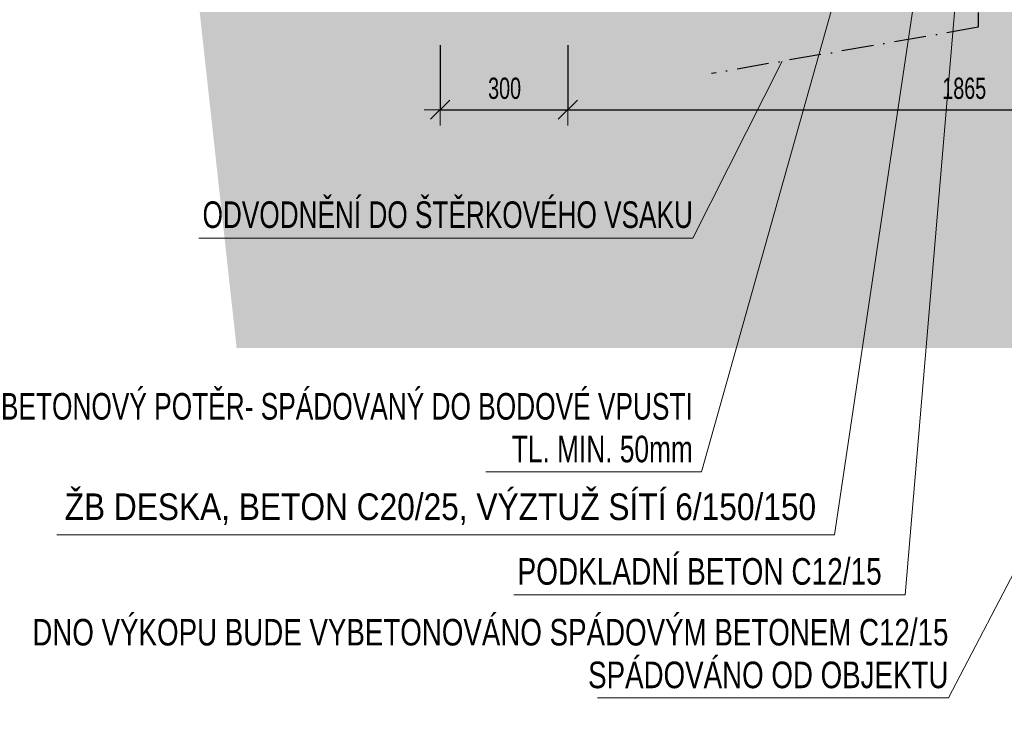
# Model space of a CAD drawing. Header units: millimetres. Extents: x 8403 to 26999, y -43919 to -18609.
# Tile 5 of 20: x 9362 to 11677, y -23478 to -21804. Entities that reach past the tile are written whole.
import ezdxf

# ---------------------------------------------------------------- set-up
doc = ezdxf.new("R2010")
doc.units = ezdxf.units.MM
doc.header["$PDMODE"] = 65
doc.linetypes.add('Cerchovana_2', pattern=[125, 75, -25, 0, -25])
doc.layers.add('XR$3$DETAILNÍ ŘEZ_1', color=7, linetype='Continuous', lineweight=25)
doc.styles.add('ARIALNARROW', font='ARIALN.TTF')
doc.dimstyles.new('DIMSTYLE_7', dxfattribs={"dimtxt": 50, "dimasz": 75, "dimexe": 0, "dimexo": 0, "dimgap": 25, "dimtad": 2, "dimdec": 0, "dimrnd": 1, "dimzin": 12, "dimdsep": 46, "dimtxsty": 'ARIALNARROW', "dimblk1": 'ALL_ML_STRICH', "dimblk2": 'ALL_ML_STRICH', "dimsah": 1, "dimcen": 0, "dimclrd": 6, "dimclre": 6, "dimclrt": 6, "dimadec": 0, "dimazin": 0, "dimtfac": 1, "dimtdec": 0, "dimtix": 1, "dimtmove": 2, "dimatfit": 3, "dimfxl": 0, "dimtzin": 0, "dimlwd": 0, "dimlwe": 13, "dimarcsym": 0})

# ---------------------------------------------------------------- blocks, each defined once
blk = doc.blocks.new('ALL_ML_STRICH')
at = {"color": 0, "linetype": 'ByBlock', "lineweight": -2}
for p, q in [((0, -0.5), (0, 0.5)), ((-1, 0), (0.5, 0)), ((-0.3, -0.3), (0.3, 0.3))]:
    blk.add_line(p, q, dxfattribs=at)
blk = doc.blocks.new('*D52')
at = {"layer": 'DEFPOINTS', "color": 6, "linetype": 'Continuous', "lineweight": 13}
for p in [(10650.7, -21644.9), (10350.7, -21759.9), (10350.7, -22015.8)]:
    blk.add_point(p, dxfattribs=at)
at = {"layer": 'XR$3$DETAILNÍ ŘEZ_1', "color": 6, "linetype": 'Continuous', "lineweight": -2}
for p, q in [((10350.7, -21863.7), (10350.7, -22015.8)), ((10650.7, -21863.7), (10650.7, -22015.8)), ((10350.7, -22015.8), (10650.7, -22015.8))]:
    blk.add_line(p, q, dxfattribs=at)
at = {"layer": 'XR$3$DETAILNÍ ŘEZ_1', "color": 6, "linetype": 'Continuous', "lineweight": 13, "xscale": 75, "yscale": 75, "zscale": 75, "rotation": 180}
blk.add_blockref('ALL_ML_STRICH', (10350.7, -22015.8), dxfattribs=at)
at = {"layer": 'XR$3$DETAILNÍ ŘEZ_1', "color": 6, "linetype": 'Continuous', "lineweight": 13, "xscale": 75, "yscale": 75, "zscale": 75}
blk.add_blockref('ALL_ML_STRICH', (10650.7, -22015.8), dxfattribs=at)
at = {"layer": 'XR$3$DETAILNÍ ŘEZ_1', "color": 6, "linetype": 'Continuous', "lineweight": 13, "insert": (10502, -21965.8), "char_height": 50, "width": 121.714, "attachment_point": 5, "style": 'ARIALNARROW'}
blk.add_mtext('\\W0.81;\\A1;{300}', dxfattribs=at)
blk = doc.blocks.new('*D53')
at = {"layer": 'DEFPOINTS', "color": 6, "linetype": 'Continuous', "lineweight": 13}
for p in [(10650.7, -21644.9), (12515.7, -21652.4), (10650.7, -22015.8)]:
    blk.add_point(p, dxfattribs=at)
at = {"layer": 'XR$3$DETAILNÍ ŘEZ_1', "color": 6, "linetype": 'Continuous', "lineweight": -2}
for p, q in [((10650.7, -21863.7), (10650.7, -22015.8)), ((12515.7, -21863.7), (12515.7, -22015.8)), ((10650.7, -22015.8), (12515.7, -22015.8))]:
    blk.add_line(p, q, dxfattribs=at)
at = {"layer": 'XR$3$DETAILNÍ ŘEZ_1', "color": 6, "linetype": 'Continuous', "lineweight": 13, "xscale": 75, "yscale": 75, "zscale": 75, "rotation": 180}
blk.add_blockref('ALL_ML_STRICH', (10650.7, -22015.8), dxfattribs=at)
at = {"layer": 'XR$3$DETAILNÍ ŘEZ_1', "color": 6, "linetype": 'Continuous', "lineweight": 13, "xscale": 75, "yscale": 75, "zscale": 75}
blk.add_blockref('ALL_ML_STRICH', (12515.7, -22015.8), dxfattribs=at)
at = {"layer": 'XR$3$DETAILNÍ ŘEZ_1', "color": 6, "linetype": 'Continuous', "lineweight": 13, "insert": (11582.7, -21965.8), "char_height": 50, "width": 162.286, "attachment_point": 5, "style": 'ARIALNARROW'}
blk.add_mtext('\\W0.81;\\A1;{1865}', dxfattribs=at)

msp = doc.modelspace()

# ---------------------------------------------------------------- hatches: boundary and pattern name
at = {"layer": 'XR$3$DETAILNÍ ŘEZ_1', "linetype": 'Continuous', "lineweight": 13}
msp.add_hatch(color=9, dxfattribs=at).paths.add_polyline_path([(12490.7, -22576.6), (12490.7, -22404.2), (11715.7, -22404.2), (11715.7, -21759.9), (10350.7, -21759.9), (10350.7, -21659.9), (9909.2, -20314.9), (9623.4, -20314.9), (9872, -22576.6)], flags=0)

# ---------------------------------------------------------------- linework, layer by layer
at = {"layer": 'XR$3$DETAILNÍ ŘEZ_1', "color": 7, "linetype": 'Continuous', "lineweight": 13}
for p, q in [((10964.8, -22867.8), (11374.8, -21409.2)), ((11493.9, -21564.5), (11277.5, -23015.6)), ((11443.5, -23157.1), (11561.9, -21759.9)), ((10944.7, -22317.8), (11154.6, -21901.9)), ((9783, -22317.8), (10944.7, -22317.8)), ((11545.5, -23399.1), (12081.1, -22373)), ((10458.2, -22867.8), (10964.8, -22867.8)), ((9449.5, -23015.6), (11277.5, -23015.6)), ((10523.7, -23157.1), (11443.5, -23157.1)), ((11545.5, -23399.1), (10720.5, -23399.1))]:
    msp.add_line(p, q, dxfattribs=at)
at = {"layer": 'XR$3$DETAILNÍ ŘEZ_1', "color": 7, "linetype": 'Cerchovana_2', "lineweight": 25}
for p, q in [((11615.7, -21412), (11615.7, -21821.9)), ((11615.7, -21821.9), (10988.4, -21930.8))]:
    msp.add_line(p, q, dxfattribs=at)

# ---------------------------------------------------------------- texts
at = {"layer": 'XR$3$DETAILNÍ ŘEZ_1', "color": 7, "linetype": 'Continuous', "lineweight": 25, "char_height": 62.5, "attachment_point": 9, "style": 'ARIALNARROW'}
for s, insert, width in [('\\W0.86;ODVODNĚNÍ DO ŠTĚRKOVÉHO VSAKU', (10944.7, -22294.9), 1178.499), ('\\W1.04;ŽB DESKA, BETON C20/25, VÝZTUŽ SÍTÍ 6/150/150', (11234.5, -22992.7), 1812.573), ('\\W0.92;PODKLADNÍ BETON C12/15', (11388.7, -23134.1), 888.602)]:
    msp.add_mtext(s, dxfattribs=dict(at, insert=insert, width=width))
at = {"layer": 'XR$3$DETAILNÍ ŘEZ_1', "color": 7, "linetype": 'Continuous', "lineweight": 13, "char_height": 62.5, "attachment_point": 3, "line_spacing_factor": 0.963855, "style": 'ARIALNARROW'}
for s, insert, width in [('\\W0.90;BETONOVÝ POTĚR- SPÁDOVANÝ DO BODOVÉ VPUSTI\\PTL. MIN. 50mm', (10944.7, -22682.4), 1734.941), ('\\W0.91;DNO VÝKOPU BUDE VYBETONOVÁNO SPÁDOVÝM BETONEM C12/15\\PSPÁDOVÁNO OD OBJEKTU', (11545.5, -23213.7), 2190.102)]:
    msp.add_mtext(s, dxfattribs=dict(at, insert=insert, width=width))

# ---------------------------------------------------------------- dimensions: what is measured, and where the dimension line sits
at = {"layer": 'XR$3$DETAILNÍ ŘEZ_1', "color": 6, "linetype": 'Continuous', "lineweight": 13}
for base, p1, p2, picture, middle in [((10650.7, -22015.8), (10350.7, -21863.7), (10650.7, -21863.7), '*D52', (10502, -21965.8)), ((12515.7, -22015.8), (10650.7, -21863.7), (12515.7, -21863.7), '*D53', (11582.7, -21965.8))]:
    dim = msp.add_linear_dim(base=base, p1=p1, p2=p2, dimstyle='DIMSTYLE_7', override={"dimpost": '<>', "dimclrd": 6, "dimclre": 6, "dimclrt": 6, "dimlwd": 0, "dimlwe": 13}, dxfattribs=at)
    dim.commit()
    dim.dimension.update_dxf_attribs({"geometry": picture, "text_midpoint": middle, "dimtype": 160})

doc.saveas('drawing.dxf')
